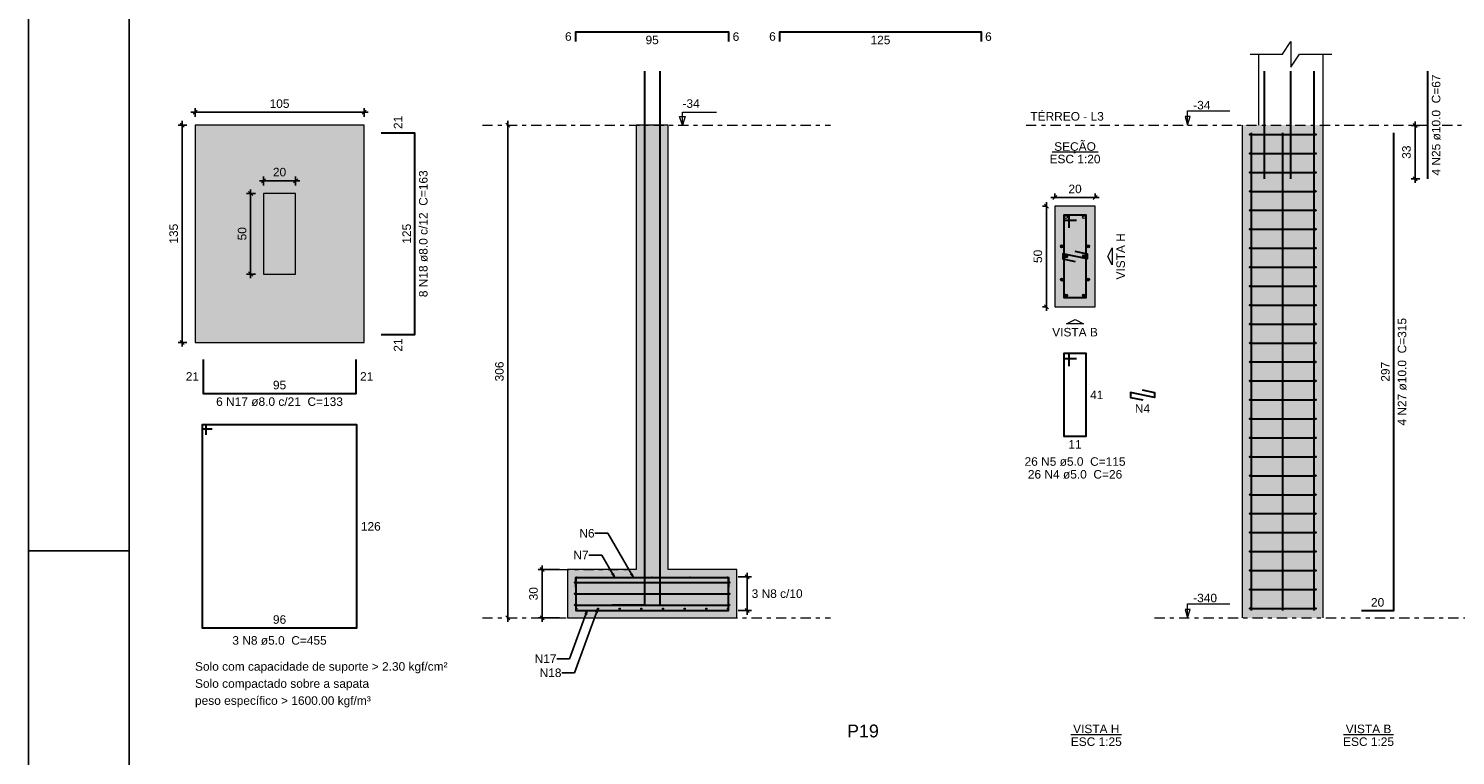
# Model space of a CAD drawing. Header units: millimetres. Extents: x 0 to 119, y 0 to 84.
# Tile 2 of 14: x 0 to 35, y 25 to 43. Entities that reach past the tile are written whole.
import ezdxf

# ---------------------------------------------------------------- set-up
doc = ezdxf.new("R2010")
doc.units = ezdxf.units.MM
doc.header["$MEASUREMENT"] = 0
doc.linetypes.add('DASHDOT', pattern=[2.54, 1.27, -0.635, 0, -0.635])
doc.linetypes.add('NULL', pattern=[0])
doc.layers.get('0').update_dxf_attribs({"lineweight": 18})
for name, color, linetype, lineweight in [('Descrição da armadura', 7, 'Continuous', 0), ('DT-Armadura', 2, 'Continuous', 30), ('DT-Barras na forma', 2, 'Continuous', 30), ('DT-Barras no corte', 5, 'Continuous', 5), ('DT-Barras rebatidas', 2, 'Continuous', 30), ('DT-Cotas', 9, 'Continuous', 5), ('DT-Estribos na forma', 2, 'Continuous', 30), ('DT-Forma', 5, 'Continuous', 5), ('DT-Hachura sapatas em corte', 43, 'Continuous', 5), ('DT-Hachura sapatas em planta', 43, 'Continuous', 5), ('DT-Hachura seção pilares', 254, 'Continuous', 5), ('DT-Hachura vista pilares', 254, 'Continuous', 5), ('DT-Pontilhado', 9, 'DASHDOT', 5), ('DT-Textos', 7, 'Continuous', 5), ('DT-Título', 3, 'Continuous', 20), ('Textos armaduras', 7, 'Continuous', 0)]:
    doc.layers.add(name, color=color, linetype=linetype, lineweight=lineweight)
doc.layers.add('SEDUC_MARF', color=1, linetype='Continuous')
doc.layers.add('SEDUC_MARGG', color=7, linetype='Continuous')
doc.styles.add('Arial', font='txt')
doc.dimstyles.get("Standard").update_dxf_attribs({"dimtxt": 0.18, "dimasz": 0.18, "dimexe": 0.18, "dimexo": 0.0625, "dimgap": 0.09, "dimtad": 0, "dimtih": 1, "dimtoh": 1, "dimdec": 4, "dimzin": 0, "dimdsep": 46, "dimtxsty": 'Standard', "dimcen": 0.09, "dimadec": 0, "dimazin": 0, "dimtfac": 1, "dimtdec": 4, "dimtofl": 0, "dimtmove": 0, "dimatfit": 3, "dimfxl": 1, "dimtolj": 1, "dimtzin": 0, "dimarcsym": 0})
doc.dimstyles.new('UM_20.000000', dxfattribs={"dimtxt": 0.18, "dimasz": 0.1, "dimexe": 0.1, "dimexo": 0.2, "dimgap": 0, "dimtad": 1, "dimtih": 1, "dimtoh": 1, "dimdec": 1, "dimlfac": 20, "dimzin": 0, "dimdsep": 46, "dimtxsty": 'Standard', "dimcen": 0.09, "dimdle": 0.1, "dimadec": 1, "dimazin": 2, "dimtfac": 1, "dimtdec": 4, "dimtofl": 0, "dimtmove": 0, "dimatfit": 3, "dimfxl": 1, "dimtolj": 1, "dimarcsym": 0})
doc.dimstyles.new('UM_25.000000', dxfattribs={"dimtxt": 0.18, "dimasz": 0.1, "dimexe": 0.1, "dimexo": 0.2, "dimgap": 0, "dimtad": 1, "dimtih": 1, "dimtoh": 1, "dimdec": 1, "dimlfac": 25, "dimzin": 0, "dimdsep": 46, "dimtxsty": 'Standard', "dimcen": 0.09, "dimdle": 0.1, "dimadec": 1, "dimazin": 2, "dimtfac": 1, "dimtdec": 4, "dimtofl": 0, "dimtmove": 0, "dimatfit": 3, "dimfxl": 1, "dimtolj": 1, "dimarcsym": 0})

# ---------------------------------------------------------------- blocks, each defined once
blk = doc.blocks.new('_Oblique')
at = {"color": 0, "linetype": 'ByBlock', "lineweight": -2}
blk.add_line((-0.5, -0.5), (0.5, 0.5), dxfattribs=at)
blk = doc.blocks.new('*D68')
at = {"layer": 'Defpoints', "color": 0}
for p in [(25.496332, 38.262594), (25.284532, 35.762594), (25.496332, 35.762594)]:
    blk.add_point(p, dxfattribs=at)
at = {"layer": 'DT-Cotas', "color": 0, "lineweight": -2}
for p, q in [((25.284532, 38.362594), (25.284532, 35.662594)), ((25.296332, 38.262594), (25.184532, 38.262594)), ((25.296332, 35.762594), (25.184532, 35.762594))]:
    blk.add_line(p, q, dxfattribs=at)
at = {"layer": 'DT-Cotas', "color": 0, "lineweight": -2, "xscale": 0.1, "yscale": 0.1, "zscale": 0.1}
for p, rotation in [((25.284532, 38.262594), 90), ((25.284532, 35.762594), 270)]:
    blk.add_blockref('_Oblique', p, dxfattribs=dict(at, rotation=rotation))
at = {"layer": 'DT-Cotas', "color": 7, "insert": (25.072732, 37.012594), "char_height": 0.2118, "attachment_point": 5, "rotation": 90, "style": 'Arial'}
blk.add_mtext('\\A1;50', dxfattribs=at)
blk = doc.blocks.new('*D69')
at = {"layer": 'Defpoints', "color": 0}
for p in [(26.496332, 38.474394), (25.496332, 38.262594), (26.496332, 38.262594)]:
    blk.add_point(p, dxfattribs=at)
at = {"layer": 'DT-Cotas', "color": 0, "lineweight": -2}
for p, q in [((25.396332, 38.474394), (26.596332, 38.474394)), ((25.496332, 38.462594), (25.496332, 38.574394)), ((26.496332, 38.462594), (26.496332, 38.574394))]:
    blk.add_line(p, q, dxfattribs=at)
at = {"layer": 'DT-Cotas', "color": 0, "lineweight": -2, "xscale": 0.1, "yscale": 0.1, "zscale": 0.1, "rotation": 180}
blk.add_blockref('_Oblique', (25.496332, 38.474394), dxfattribs=at)
at = {"layer": 'DT-Cotas', "color": 0, "lineweight": -2, "xscale": 0.1, "yscale": 0.1, "zscale": 0.1}
blk.add_blockref('_Oblique', (26.496332, 38.474394), dxfattribs=at)
at = {"layer": 'DT-Cotas', "color": 7, "insert": (25.996332, 38.686194), "char_height": 0.2118, "attachment_point": 5, "rotation": 0.0057296, "style": 'Arial'}
blk.add_mtext('\\A1;20', dxfattribs=at)
blk = doc.blocks.new('*D70')
at = {"layer": 'Defpoints', "color": 0}
for p in [(34.441655, 40.260402), (34.759355, 40.260402), (34.759355, 38.940402)]:
    blk.add_point(p, dxfattribs=at)
at = {"layer": 'DT-Cotas', "color": 0, "lineweight": -2}
for p, q in [((34.559355, 40.260402), (34.341655, 40.260402)), ((34.441655, 38.840402), (34.441655, 40.360402)), ((34.559355, 38.940402), (34.341655, 38.940402))]:
    blk.add_line(p, q, dxfattribs=at)
at = {"layer": 'DT-Cotas', "color": 0, "lineweight": -2, "xscale": 0.1, "yscale": 0.1, "zscale": 0.1}
for p, rotation in [((34.441655, 40.260402), 90), ((34.441655, 38.940402), 270)]:
    blk.add_blockref('_Oblique', p, dxfattribs=dict(at, rotation=rotation))
at = {"layer": 'DT-Cotas', "color": 7, "insert": (34.229855, 39.600402), "char_height": 0.2118, "attachment_point": 5, "rotation": 90, "style": 'Arial'}
blk.add_mtext('\\A1;33', dxfattribs=at)
blk = doc.blocks.new('*D73')
at = {"layer": 'Defpoints', "color": 0}
for p in [(4.1354, 40.274694), (3.8177, 34.874694), (4.1354, 34.874694)]:
    blk.add_point(p, dxfattribs=at)
at = {"layer": 'DT-Cotas', "color": 0, "lineweight": -2}
for p, q in [((3.9354, 40.274694), (3.7177, 40.274694)), ((3.8177, 40.374694), (3.8177, 34.774694)), ((3.9354, 34.874694), (3.7177, 34.874694))]:
    blk.add_line(p, q, dxfattribs=at)
at = {"layer": 'DT-Cotas', "color": 0, "lineweight": -2, "xscale": 0.1, "yscale": 0.1, "zscale": 0.1}
for p, rotation in [((3.8177, 40.274694), 90), ((3.8177, 34.874694), 270)]:
    blk.add_blockref('_Oblique', p, dxfattribs=dict(at, rotation=rotation))
at = {"layer": 'DT-Cotas', "color": 7, "insert": (3.6059, 37.574694), "char_height": 0.2118, "attachment_point": 5, "rotation": 90, "style": 'Arial'}
blk.add_mtext('\\A1;135', dxfattribs=at)
blk = doc.blocks.new('*D74')
at = {"layer": 'Defpoints', "color": 0}
for p in [(8.3354, 40.592394), (4.1354, 40.274694), (8.3354, 40.274694)]:
    blk.add_point(p, dxfattribs=at)
at = {"layer": 'DT-Cotas', "color": 0, "lineweight": -2}
for p, q in [((4.0354, 40.592394), (8.4354, 40.592394)), ((4.1354, 40.474694), (4.1354, 40.692394)), ((8.3354, 40.474694), (8.3354, 40.692394))]:
    blk.add_line(p, q, dxfattribs=at)
at = {"layer": 'DT-Cotas', "color": 0, "lineweight": -2, "xscale": 0.1, "yscale": 0.1, "zscale": 0.1, "rotation": 180}
blk.add_blockref('_Oblique', (4.1354, 40.592394), dxfattribs=at)
at = {"layer": 'DT-Cotas', "color": 0, "lineweight": -2, "xscale": 0.1, "yscale": 0.1, "zscale": 0.1}
blk.add_blockref('_Oblique', (8.3354, 40.592394), dxfattribs=at)
at = {"layer": 'DT-Cotas', "color": 7, "insert": (6.2354, 40.804194), "char_height": 0.2118, "attachment_point": 5, "rotation": 0.0057296, "style": 'Arial'}
blk.add_mtext('\\A1;105', dxfattribs=at)
blk = doc.blocks.new('*D75')
at = {"layer": 'Defpoints', "color": 0}
for p in [(5.8354, 38.574694), (5.5177, 36.574694), (5.8354, 36.574694)]:
    blk.add_point(p, dxfattribs=at)
at = {"layer": 'DT-Cotas', "color": 0, "lineweight": -2}
for p, q in [((5.5177, 38.674694), (5.5177, 36.474694)), ((5.6354, 38.574694), (5.4177, 38.574694)), ((5.6354, 36.574694), (5.4177, 36.574694))]:
    blk.add_line(p, q, dxfattribs=at)
at = {"layer": 'DT-Cotas', "color": 0, "lineweight": -2, "xscale": 0.1, "yscale": 0.1, "zscale": 0.1}
for p, rotation in [((5.5177, 38.574694), 90), ((5.5177, 36.574694), 270)]:
    blk.add_blockref('_Oblique', p, dxfattribs=dict(at, rotation=rotation))
at = {"layer": 'DT-Cotas', "color": 7, "insert": (5.3059, 37.574694), "char_height": 0.2118, "attachment_point": 5, "rotation": 90, "style": 'Arial'}
blk.add_mtext('\\A1;50', dxfattribs=at)
blk = doc.blocks.new('*D76')
at = {"layer": 'Defpoints', "color": 0}
for p in [(6.6354, 38.892394), (5.8354, 38.574694), (6.6354, 38.574694)]:
    blk.add_point(p, dxfattribs=at)
at = {"layer": 'DT-Cotas', "color": 0, "lineweight": -2}
for p, q in [((5.8354, 38.774694), (5.8354, 38.992394)), ((6.6354, 38.774694), (6.6354, 38.992394)), ((5.7354, 38.892394), (6.7354, 38.892394))]:
    blk.add_line(p, q, dxfattribs=at)
at = {"layer": 'DT-Cotas', "color": 0, "lineweight": -2, "xscale": 0.1, "yscale": 0.1, "zscale": 0.1, "rotation": 180}
blk.add_blockref('_Oblique', (5.8354, 38.892394), dxfattribs=at)
at = {"layer": 'DT-Cotas', "color": 0, "lineweight": -2, "xscale": 0.1, "yscale": 0.1, "zscale": 0.1}
blk.add_blockref('_Oblique', (6.6354, 38.892394), dxfattribs=at)
at = {"layer": 'DT-Cotas', "color": 7, "insert": (6.2354, 39.104194), "char_height": 0.2118, "attachment_point": 5, "rotation": 0.0057296, "style": 'Arial'}
blk.add_mtext('\\A1;20', dxfattribs=at)
blk = doc.blocks.new('*D77')
at = {"layer": 'Defpoints', "color": 0}
for p in [(11.90868, 40.274694), (11.90868, 28.034694), (11.90868, 28.034694)]:
    blk.add_point(p, dxfattribs=at)
at = {"layer": 'DT-Cotas', "color": 0, "lineweight": -2}
blk.add_line((11.90868, 40.374694), (11.90868, 27.934694), dxfattribs=at)
at = {"layer": 'DT-Cotas', "color": 0, "lineweight": -2, "xscale": 0.1, "yscale": 0.1, "zscale": 0.1}
for p, rotation in [((11.90868, 40.274694), 90), ((11.90868, 28.034694), 270)]:
    blk.add_blockref('_Oblique', p, dxfattribs=dict(at, rotation=rotation))
at = {"layer": 'DT-Cotas', "color": 7, "insert": (11.69688, 34.154694), "char_height": 0.2118, "attachment_point": 5, "rotation": 90, "style": 'Arial'}
blk.add_mtext('\\A1;306', dxfattribs=at)
blk = doc.blocks.new('*D78')
at = {"layer": 'Defpoints', "color": 0}
for p in [(13.39128, 29.234694), (12.75588, 28.034694), (13.39128, 28.034694)]:
    blk.add_point(p, dxfattribs=at)
at = {"layer": 'DT-Cotas', "color": 0, "lineweight": -2}
for p, q in [((13.19128, 29.234694), (12.65588, 29.234694)), ((12.75588, 29.334694), (12.75588, 27.934694)), ((13.19128, 28.034694), (12.65588, 28.034694))]:
    blk.add_line(p, q, dxfattribs=at)
at = {"layer": 'DT-Cotas', "color": 0, "lineweight": -2, "xscale": 0.1, "yscale": 0.1, "zscale": 0.1}
for p, rotation in [((12.75588, 29.234694), 90), ((12.75588, 28.034694), 270)]:
    blk.add_blockref('_Oblique', p, dxfattribs=dict(at, rotation=rotation))
at = {"layer": 'DT-Cotas', "color": 7, "insert": (12.54408, 28.634694), "char_height": 0.2118, "attachment_point": 5, "rotation": 90, "style": 'Arial'}
blk.add_mtext('\\A1;30', dxfattribs=at)
blk = doc.blocks.new('*D79')
at = {"layer": 'Defpoints', "color": 0}
for p in [(17.43128, 29.054694), (17.43128, 28.214694), (17.85488, 28.214694)]:
    blk.add_point(p, dxfattribs=at)
at = {"layer": 'DT-Cotas', "color": 0, "lineweight": -2}
for p, q in [((17.85488, 29.154694), (17.85488, 28.114694)), ((17.63128, 29.054694), (17.95488, 29.054694)), ((17.63128, 28.214694), (17.95488, 28.214694))]:
    blk.add_line(p, q, dxfattribs=at)
at = {"layer": 'DT-Cotas', "color": 0, "lineweight": -2, "xscale": 0.1, "yscale": 0.1, "zscale": 0.1}
for p, rotation in [((17.85488, 29.054694), 90), ((17.85488, 28.214694), 270)]:
    blk.add_blockref('_Oblique', p, dxfattribs=dict(at, rotation=rotation))

msp = doc.modelspace()

# ---------------------------------------------------------------- hatches: boundary and pattern name
at = {"layer": 'DT-Hachura sapatas em corte', "linetype": 'Continuous'}
msp.add_hatch(color=43, dxfattribs=at).paths.add_polyline_path([(15.0913, 29.2347), (15.0913, 29.2347), (13.3913, 29.2347), (13.3913, 28.0347), (17.5913, 28.0347), (17.5913, 29.2347), (15.8913, 29.2347), (15.8913, 29.2347), (15.8913, 40.2747), (15.0913, 40.2747), (15.0913, 29.2347)])
at = {"layer": 'DT-Hachura sapatas em planta', "linetype": 'Continuous'}
msp.add_hatch(color=43, dxfattribs=at).paths.add_polyline_path([(4.1354, 34.8747), (8.3354, 34.8747), (8.3354, 40.2747), (4.1354, 40.2747), (4.1354, 34.8747)])
at = {"layer": 'DT-Hachura seção pilares', "linetype": 'Continuous'}
msp.add_hatch(color=254, dxfattribs=at).paths.add_polyline_path([(25.4963, 35.7626), (25.4963, 35.7626), (26.4963, 35.7626), (26.4963, 38.2626), (25.4963, 38.2626), (25.4963, 35.7626)])
at = {"layer": 'DT-Hachura vista pilares', "linetype": 'Continuous'}
msp.add_hatch(color=254, dxfattribs=at).paths.add_polyline_path([(30.1591, 28.0347), (30.1591, 40.2747), (32.1591, 40.2747), (32.1591, 28.0347), (30.1591, 28.0347)])

# ---------------------------------------------------------------- linework, layer by layer
at = {"layer": 'DT-Armadura'}
for p, q in [((13.5813, 28.9147), (17.4013, 28.9147)), ((13.5813, 28.6347), (17.4013, 28.6347)), ((13.5813, 28.3547), (17.4013, 28.3547))]:
    msp.add_line(p, q, dxfattribs=at)
for points in [[(13.5913, 42.3503), (13.5913, 42.5903), (17.3913, 42.5903), (17.3913, 42.3503)], [(18.6621, 42.3503), (18.6621, 42.5903), (23.6621, 42.5903), (23.6621, 42.3503)], [(15.3013, 41.609), (15.3013, 28.3497), (14.5013, 28.3497)], [(15.6813, 41.609), (15.6813, 28.3497), (16.4813, 28.3497)], [(8.759, 35.0747), (9.599, 35.0747), (9.599, 40.0747), (8.759, 40.0747)], [(4.3354, 34.4511), (4.3354, 33.6111), (8.1354, 33.6111), (8.1354, 34.4511)], [(4.4154, 32.5775), (4.4154, 32.8275), (4.3154, 32.8275), (4.3154, 27.7875), (8.1554, 27.7875), (8.1554, 32.8275), (4.3154, 32.8275), (4.3154, 32.7275), (4.5654, 32.7275)], [(13.5913, 29.0547), (13.5913, 28.2147), (17.3913, 28.2147), (17.3913, 29.0547)], [(13.5913, 28.7947), (13.5913, 28.7947), (13.5913, 29.0347), (17.3913, 29.0347), (17.3913, 28.7947)]]:
    msp.add_lwpolyline(points, dxfattribs=at)
for centre in [(13.5813, 28.9147), (17.4013, 28.9147), (13.5813, 28.6347), (13.5813, 28.3547), (17.4013, 28.6347), (17.4013, 28.3547)]:
    msp.add_circle(centre, 0.01, dxfattribs=at)
at = {"layer": 'DT-Barras na forma'}
for points in [[(30.6991, 38.9404), (30.6991, 41.609)], [(31.3591, 38.9404), (31.3591, 41.609)], [(31.9391, 28.2147), (31.9391, 40.2747), (31.9391, 41.609)], [(30.3791, 28.2147), (30.3791, 40.0787)], [(31.1591, 28.2147), (31.1591, 40.0787)], [(25.8463, 37.7251), (25.8463, 38.0376), (25.7213, 38.0376), (25.7213, 35.9876), (26.2713, 35.9876), (26.2713, 38.0376), (25.7213, 38.0376), (25.7213, 37.9126), (26.0338, 37.9126)], [(25.9904, 37.1388), (26.2963, 37.0751), (26.2963, 36.9501), (25.6963, 37.0751), (25.6963, 36.9501), (26.0023, 36.8864)]]:
    msp.add_lwpolyline(points, dxfattribs=at)
at = {"layer": 'DT-Barras no corte'}
for p, q in [((25.6263, 37.2626), (25.7163, 37.2626)), ((26.2763, 37.2626), (26.3663, 37.2626)), ((25.7338, 36.9751), (25.8088, 37.0501)), ((25.7338, 37.0501), (25.8088, 36.9751)), ((26.1838, 36.9751), (26.2588, 37.0501)), ((26.1838, 37.0501), (26.2588, 36.9751)), ((25.6263, 36.4376), (25.7163, 36.4376)), ((26.2763, 36.4376), (26.3663, 36.4376)), ((25.7338, 36.0001), (25.8088, 36.0751)), ((25.7338, 36.0751), (25.8088, 36.0001)), ((26.1838, 36.0001), (26.2588, 36.0751)), ((26.1838, 36.0751), (26.2588, 36.0001))]:
    msp.add_line(p, q, dxfattribs=at)
for centre, radius in [((25.7713, 37.9876), 0.0375), ((26.2213, 37.9876), 0.0375), ((25.6713, 37.2626), 0.0375), ((26.3213, 37.2626), 0.0375), ((25.7713, 37.0126), 0.0375), ((26.2213, 37.0126), 0.0375), ((25.6713, 36.4376), 0.0375), ((26.3213, 36.4376), 0.0375), ((25.7713, 36.0376), 0.0375), ((26.2213, 36.0376), 0.0375), ((13.6213, 29.0447), 0.01), ((14.5563, 29.0447), 0.01), ((15.4913, 29.0447), 0.01), ((16.4263, 29.0447), 0.01), ((17.3613, 29.0447), 0.01), ((13.6073, 28.2627), 0.016), ((14.1456, 28.2627), 0.016), ((14.6839, 28.2627), 0.016), ((15.2221, 28.2627), 0.016), ((15.7604, 28.2627), 0.016), ((16.2987, 28.2627), 0.016), ((16.837, 28.2627), 0.016), ((17.3753, 28.2627), 0.016)]:
    msp.add_circle(centre, radius, dxfattribs=at)
at = {"layer": 'DT-Barras rebatidas'}
for points in [[(34.7594, 38.9404), (34.7594, 41.609)], [(33.1122, 28.2147), (33.9122, 28.2147), (33.9122, 40.0787)], [(25.8463, 34.2852), (25.8463, 34.5977), (25.7213, 34.5977), (25.7213, 32.5477), (26.2713, 32.5477), (26.2713, 34.5977), (25.7213, 34.5977), (25.7213, 34.4727), (26.0338, 34.4727)], [(27.6654, 33.6989), (27.9714, 33.6352), (27.9714, 33.5102), (27.3714, 33.6352), (27.3714, 33.5102), (27.6773, 33.4465)]]:
    msp.add_lwpolyline(points, dxfattribs=at)
at = {"layer": 'DT-Estribos na forma'}
for p, q in [((30.3491, 40.0393), (31.9691, 40.0393)), ((30.3491, 39.5685), (31.9691, 39.5685)), ((30.3491, 39.0978), (31.9691, 39.0978)), ((30.3491, 38.627), (31.9691, 38.627)), ((30.3491, 38.1562), (31.9691, 38.1562)), ((30.3491, 37.6855), (31.9691, 37.6855)), ((30.3491, 37.2147), (31.9691, 37.2147)), ((30.3491, 36.7439), (31.9691, 36.7439)), ((30.3491, 36.2732), (31.9691, 36.2732)), ((30.3491, 35.8024), (31.9691, 35.8024)), ((30.3491, 35.3316), (31.9691, 35.3316)), ((30.3491, 34.8608), (31.9691, 34.8608)), ((30.3491, 34.3901), (31.9691, 34.3901)), ((30.3491, 33.9193), (31.9691, 33.9193)), ((30.3491, 33.4485), (31.9691, 33.4485)), ((30.3491, 32.9778), (31.9691, 32.9778)), ((30.3491, 32.507), (31.9691, 32.507)), ((30.3491, 32.0362), (31.9691, 32.0362)), ((30.3491, 31.5655), (31.9691, 31.5655)), ((30.3491, 31.0947), (31.9691, 31.0947)), ((30.3491, 30.6239), (31.9691, 30.6239)), ((30.3491, 30.1532), (31.9691, 30.1532)), ((30.3491, 29.6824), (31.9691, 29.6824)), ((30.3491, 29.2116), (31.9691, 29.2116)), ((30.3491, 28.7408), (31.9691, 28.7408)), ((30.3491, 28.2701), (31.9691, 28.2701))]:
    msp.add_line(p, q, dxfattribs=at)
for centre in [(30.3491, 40.0393), (31.9691, 40.0393), (30.3491, 39.5685), (31.9691, 39.5685), (30.3491, 39.0978), (31.9691, 39.0978), (30.3491, 38.627), (31.9691, 38.627), (30.3491, 38.1562), (31.9691, 38.1562), (30.3491, 37.6855), (31.9691, 37.6855), (30.3491, 37.2147), (31.9691, 37.2147), (30.3491, 36.7439), (31.9691, 36.7439), (30.3491, 36.2732), (31.9691, 36.2732), (30.3491, 35.8024), (31.9691, 35.8024), (30.3491, 35.3316), (31.9691, 35.3316), (30.3491, 34.8608), (31.9691, 34.8608), (30.3491, 34.3901), (31.9691, 34.3901), (30.3491, 33.9193), (31.9691, 33.9193), (30.3491, 33.4485), (31.9691, 33.4485), (30.3491, 32.9778), (31.9691, 32.9778), (30.3491, 32.507), (31.9691, 32.507), (30.3491, 32.0362), (31.9691, 32.0362), (30.3491, 31.5655), (31.9691, 31.5655), (30.3491, 31.0947), (31.9691, 31.0947), (30.3491, 30.6239), (31.9691, 30.6239), (30.3491, 30.1532), (31.9691, 30.1532), (30.3491, 29.6824), (31.9691, 29.6824), (30.3491, 29.2116), (31.9691, 29.2116), (30.3491, 28.7408), (31.9691, 28.7408), (30.3491, 28.2701), (31.9691, 28.2701)]:
    msp.add_circle(centre, 0.01, dxfattribs=at)
at = {"layer": 'DT-Forma'}
for p, q in [((30.5591, 40.2747), (30.5591, 42.0326)), ((32.1591, 40.2747), (32.1591, 42.0326)), ((30.1591, 28.0347), (30.1591, 40.2747)), ((32.1591, 28.0347), (32.1591, 40.2747))]:
    msp.add_line(p, q, dxfattribs=at)
msp.add_lwpolyline([(30.3473, 42.0326), (31.1473, 42.0326), (31.3591, 42.3503), (31.3591, 41.7149), (31.5709, 42.0326), (32.3709, 42.0326)], dxfattribs=at)
for points in [[(4.1354, 34.8747), (8.3354, 34.8747), (8.3354, 40.2747), (4.1354, 40.2747), (4.1354, 34.8747)], [(15.0913, 29.2347), (15.0913, 29.2347), (13.3913, 29.2347), (13.3913, 28.0347), (17.5913, 28.0347), (17.5913, 29.2347), (15.8913, 29.2347), (15.8913, 29.2347), (15.8913, 40.2747), (15.0913, 40.2747), (15.0913, 29.2347)], [(5.8354, 36.5747), (6.6354, 36.5747), (6.6354, 38.5747), (5.8354, 38.5747), (5.8354, 36.5747)], [(25.4963, 35.7626), (26.4963, 35.7626), (26.4963, 38.2626), (25.4963, 38.2626), (25.4963, 35.7626)]]:
    msp.add_lwpolyline(points, close=True, dxfattribs=at)
at = {"layer": 'DT-Pontilhado', "ltscale": 0.2}
for p, q in [((11.2733, 40.2747), (19.92, 40.2747)), ((24.7802, 40.2747), (39.7582, 40.2747)), ((13.1795, 29.2347), (14.8795, 29.2347)), ((11.2733, 28.0347), (19.92, 28.0347)), ((27.9714, 28.0347), (39.7582, 28.0347))]:
    msp.add_line(p, q, dxfattribs=at)
at = {"layer": 'DT-Textos'}
for p, q in [((25.4241, 39.6075), (26.5685, 39.6075)), ((25.8937, 25.1377), (27.1534, 25.1377)), ((32.6653, 25.1377), (33.9087, 25.1377))]:
    msp.add_line(p, q, dxfattribs=at)
for points in [[(16.3149, 40.4865), (16.2443, 40.2747), (16.1737, 40.4865), (16.3149, 40.4865)], [(26.9199, 37.0126), (26.9199, 36.8008), (26.814, 37.0126), (26.9199, 37.2244), (26.9199, 37.0126)], [(25.9963, 35.339), (25.7845, 35.339), (25.9963, 35.4449), (26.2081, 35.339), (25.9963, 35.339)]]:
    msp.add_lwpolyline(points, close=True, dxfattribs=at)
for points in [[(16.2443, 40.2747), (16.2443, 40.5924), (17.0915, 40.5924)], [(28.7914, 40.2747), (28.8549, 40.4865), (28.7278, 40.4865), (28.7914, 40.2747), (28.7914, 40.6247), (29.8414, 40.6247)], [(28.7914, 28.0347), (28.8549, 28.2465), (28.7278, 28.2465), (28.7914, 28.0347), (28.7914, 28.3847), (29.8414, 28.3847)]]:
    msp.add_lwpolyline(points, dxfattribs=at)
at = {"layer": 'SEDUC_MARF'}
msp.add_line((0, 29.7), (2.5, 29.7), dxfattribs=at)
msp.add_lwpolyline([(118.9, 84.1), (0, 84.1), (0, 0), (118.9, 0)], close=True, dxfattribs=at)
at = {"layer": 'SEDUC_MARGG'}
msp.add_lwpolyline([(2.5, 1), (117.9, 1), (117.9, 83.1), (2.5, 83.1), (2.5, 1)], dxfattribs=at)

# ---------------------------------------------------------------- texts
at = {"layer": 'Descrição da armadura', "linetype": 'NULL', "char_height": 0.2118, "attachment_point": 8, "rotation": 90.00021, "line_spacing_factor": 0.9, "style": 'Arial'}
for s, insert, width in [('4 N25 ø10.0  C=67', (35.0771, 40.2746), 4.916973), ('8 N18 ø8.0 c/12  C=163', (9.9171, 37.5746), 6.174395), ('4 N27 ø10.0  C=315', (34.2301, 34.1466), 5.239541)]:
    msp.add_mtext(s, dxfattribs=dict(at, insert=insert, width=width))
at = {"layer": 'Descrição da armadura', "linetype": 'NULL', "char_height": 0.2118, "line_spacing_factor": 0.9, "style": 'Arial'}
for s, insert, width, attachment_point in [('6 N17 ø8.0 c/21  C=133', (6.235, 33.2935), 6.174395, 8), ('N4', (27.671, 33.1285), 0.741426, 8), ('26 N5 ø5.0  C=115', (25.996, 31.8065), 4.916973, 8), ('26 N4 ø5.0  C=26', (25.996, 31.4885), 4.634404, 8), ('N6', (14.0607, 30.1352), 0.781426, 6), ('N7', (13.9109, 29.595), 0.781426, 6), ('3 N8 c/10', (18.596, 28.5285), 2.522559, 8), ('3 N8 ø5.0  C=455', (6.235, 27.3635), 4.594404, 8), ('N17', (13.1141, 27.0205), 1.103994, 6), ('N18', (13.2383, 26.6705), 1.103994, 6)]:
    msp.add_mtext(s, dxfattribs=dict(at, insert=insert, width=width, attachment_point=attachment_point))
at = {"layer": 'DT-Textos', "linetype": 'NULL', "char_height": 0.2118, "line_spacing_factor": 0.798, "style": 'Arial'}
for s, insert, width, attachment_point in [('-34', (16.244, 40.6985), 0.838281, 7), ('-34', (28.931, 40.6595), 0.838281, 7), ('TÉRREO - L3', (24.886, 40.3805), 3.577422, 7), ('SEÇÃO', (25.996, 39.5696), 2.030566, 8), ('ESC 1:20', (25.996, 39.3215), 2.482559, 8), ('VISTA B', (25.996, 35.0215), 2.223994, 8), ('-340', (28.931, 28.4195), 1.16085, 7), ('Solo com capacidade de suporte > 2.30 kgf/cm²', (4.135, 26.6586), 12.299795, 7), ('Solo compactado sobre a sapata', (4.135, 26.2346), 8.479951, 7), ('peso específico > 1600.00 kgf/m³', (4.135, 25.8116), 8.560098, 7), ('VISTA H', (26.524, 25.1692), 2.255996, 8), ('VISTA B', (33.287, 25.1692), 2.223994, 8), ('ESC 1:25', (26.524, 24.8522), 2.482559, 8), ('ESC 1:25', (33.287, 24.8522), 2.482559, 8)]:
    msp.add_mtext(s, dxfattribs=dict(at, insert=insert, width=width, attachment_point=attachment_point))
at = {"layer": 'DT-Textos', "linetype": 'NULL', "insert": (27.2381, 37.0126), "char_height": 0.2118, "width": 2.255996, "attachment_point": 8, "rotation": 90.00021, "line_spacing_factor": 0.798, "style": 'Arial'}
msp.add_mtext('VISTA H', dxfattribs=at)
at = {"layer": 'DT-Título', "linetype": 'NULL', "insert": (20.333, 25.0631), "char_height": 0.3177, "width": 1.565781, "attachment_point": 7, "line_spacing_factor": 0.798, "style": 'Arial'}
msp.add_mtext('P19', dxfattribs=at)
at = {"layer": 'Textos armaduras', "linetype": 'NULL', "char_height": 0.2118, "line_spacing_factor": 0.9, "style": 'Arial'}
for s, insert, width, attachment_point in [('6', (13.4913, 42.3644), 0.722568, 9), ('6', (17.4913, 42.5762), 0.722568, 1), ('6', (18.5621, 42.3644), 0.722568, 9), ('6', (23.7621, 42.5762), 0.722568, 1), ('95', (15.4913, 42.493), 1.045137, 2), ('125', (21.1621, 42.493), 1.367705, 2), ('21', (4.2354, 33.9252), 1.045137, 9), ('21', (8.2354, 34.137), 1.045137, 1), ('95', (6.2354, 33.7084), 1.045137, 8), ('41', (26.3713, 33.6786), 1.045137, 1), ('11', (25.9963, 32.4504), 1.045137, 2), ('126', (8.2554, 30.4134), 1.367705, 1), ('20', (33.5122, 28.312), 1.045137, 8), ('96', (6.2354, 27.8848), 1.045137, 8)]:
    msp.add_mtext(s, dxfattribs=dict(at, insert=insert, width=width, attachment_point=attachment_point))
at = {"layer": 'Textos armaduras', "linetype": 'NULL', "char_height": 0.2118, "rotation": 90.00021, "line_spacing_factor": 0.9, "style": 'Arial'}
for s, insert, width, attachment_point in [('21', (9.2849, 40.1747), 1.045137, 7), ('125', (9.5017, 37.5747), 1.367705, 8), ('21', (9.0731, 34.9747), 1.045137, 3), ('297', (33.8149, 34.1467), 1.367705, 8)]:
    msp.add_mtext(s, dxfattribs=dict(at, insert=insert, width=width, attachment_point=attachment_point))

# ---------------------------------------------------------------- dimensions: what is measured, and where the dimension line sits
at = {"layer": 'DT-Cotas'}
for base, p1, p2, dimstyle, override, picture, middle in [((8.3354, 40.5924), (4.1354, 40.2747), (8.3354, 40.2747), 'UM_25.000000', {"dimtxt": 0.2118, "dimasz": 0.1, "dimexe": 0.1, "dimexo": 0.2, "dimtad": 1, "dimtih": 0, "dimtoh": 0, "dimdec": 1, "dimlfac": 25, "dimzin": 8, "dimtxsty": 'Arial', "dimblk": 'Oblique', "dimblk1": 'Oblique', "dimblk2": 'Oblique', "dimsah": 1, "dimdle": 0.1, "dimse1": 0, "dimse2": 0, "dimclrt": 7, "dimadec": 1, "dimazin": 3, "dimtmove": 2, "dimldrblk": 'Oblique'}, '*D74', (6.2354, 40.8042)), ((6.6354, 38.8924), (5.8354, 38.5747), (6.6354, 38.5747), 'UM_25.000000', {"dimtxt": 0.2118, "dimasz": 0.1, "dimexe": 0.1, "dimexo": 0.2, "dimtad": 1, "dimtih": 0, "dimtoh": 0, "dimdec": 1, "dimlfac": 25, "dimzin": 8, "dimtxsty": 'Arial', "dimblk": 'Oblique', "dimblk1": 'Oblique', "dimblk2": 'Oblique', "dimsah": 1, "dimdle": 0.1, "dimse1": 0, "dimse2": 0, "dimclrt": 7, "dimadec": 1, "dimazin": 3, "dimtmove": 2, "dimldrblk": 'Oblique'}, '*D76', (6.2354, 39.1042)), ((26.4963, 38.4744), (25.4963, 38.2626), (26.4963, 38.2626), 'UM_20.000000', {"dimtxt": 0.2118, "dimasz": 0.1, "dimexe": 0.1, "dimexo": 0.2, "dimtad": 1, "dimtih": 0, "dimtoh": 0, "dimdec": 1, "dimlfac": 20, "dimzin": 8, "dimtxsty": 'Arial', "dimblk": 'Oblique', "dimblk1": 'Oblique', "dimblk2": 'Oblique', "dimsah": 1, "dimdle": 0.1, "dimse1": 0, "dimse2": 0, "dimclrt": 7, "dimadec": 1, "dimazin": 3, "dimtmove": 2, "dimldrblk": 'Oblique'}, '*D69', (25.9963, 38.6862))]:
    dim = msp.add_linear_dim(base=base, p1=p1, p2=p2, dimstyle=dimstyle, override=override, dxfattribs=at)
    dim.commit()
    dim.dimension.update_dxf_attribs({"geometry": picture, "text_midpoint": middle, "dimtype": 160, "text_rotation": 0.00573})
for base, p1, p2, dimstyle, override, picture, middle in [((3.8177, 34.8747), (4.1354, 40.2747), (4.1354, 34.8747), 'UM_25.000000', {"dimtxt": 0.2118, "dimasz": 0.1, "dimexe": 0.1, "dimexo": 0.2, "dimtad": 1, "dimtih": 0, "dimtoh": 0, "dimdec": 1, "dimlfac": 25, "dimzin": 8, "dimtxsty": 'Arial', "dimblk": 'Oblique', "dimblk1": 'Oblique', "dimblk2": 'Oblique', "dimsah": 1, "dimdle": 0.1, "dimse1": 0, "dimse2": 0, "dimclrt": 7, "dimadec": 1, "dimazin": 3, "dimtmove": 2, "dimldrblk": 'Oblique'}, '*D73', (3.6059, 37.5747)), ((11.9087, 28.0347), (11.9087, 40.2747), (11.9087, 28.0347), 'UM_25.000000', {"dimtxt": 0.2118, "dimasz": 0.1, "dimexe": 0.1, "dimexo": 0.2, "dimtad": 1, "dimtih": 0, "dimtoh": 0, "dimdec": 1, "dimlfac": 25, "dimzin": 8, "dimtxsty": 'Arial', "dimblk": 'Oblique', "dimblk1": 'Oblique', "dimblk2": 'Oblique', "dimsah": 1, "dimdle": 0.1, "dimse1": 1, "dimse2": 1, "dimclrt": 7, "dimadec": 1, "dimazin": 3, "dimtmove": 2, "dimldrblk": 'Oblique'}, '*D77', (11.6969, 34.1547)), ((34.4417, 40.2604), (34.7594, 38.9404), (34.7594, 40.2604), 'UM_25.000000', {"dimtxt": 0.2118, "dimasz": 0.1, "dimexe": 0.1, "dimexo": 0.2, "dimtad": 1, "dimtih": 0, "dimtoh": 0, "dimdec": 1, "dimlfac": 25, "dimzin": 8, "dimtxsty": 'Arial', "dimblk": 'Oblique', "dimblk1": 'Oblique', "dimblk2": 'Oblique', "dimsah": 1, "dimdle": 0.1, "dimse1": 0, "dimse2": 0, "dimclrt": 7, "dimadec": 1, "dimazin": 3, "dimtmove": 2, "dimldrblk": 'Oblique'}, '*D70', (34.2299, 39.6004)), ((5.5177, 36.5747), (5.8354, 38.5747), (5.8354, 36.5747), 'UM_25.000000', {"dimtxt": 0.2118, "dimasz": 0.1, "dimexe": 0.1, "dimexo": 0.2, "dimtad": 1, "dimtih": 0, "dimtoh": 0, "dimdec": 1, "dimlfac": 25, "dimzin": 8, "dimtxsty": 'Arial', "dimblk": 'Oblique', "dimblk1": 'Oblique', "dimblk2": 'Oblique', "dimsah": 1, "dimdle": 0.1, "dimse1": 0, "dimse2": 0, "dimclrt": 7, "dimadec": 1, "dimazin": 3, "dimtmove": 2, "dimldrblk": 'Oblique'}, '*D75', (5.3059, 37.5747)), ((25.2845, 35.7626), (25.4963, 38.2626), (25.4963, 35.7626), 'UM_20.000000', {"dimtxt": 0.2118, "dimasz": 0.1, "dimexe": 0.1, "dimexo": 0.2, "dimtad": 1, "dimtih": 0, "dimtoh": 0, "dimdec": 1, "dimlfac": 20, "dimzin": 8, "dimtxsty": 'Arial', "dimblk": 'Oblique', "dimblk1": 'Oblique', "dimblk2": 'Oblique', "dimsah": 1, "dimdle": 0.1, "dimse1": 0, "dimse2": 0, "dimclrt": 7, "dimadec": 1, "dimazin": 3, "dimtmove": 2, "dimldrblk": 'Oblique'}, '*D68', (25.0727, 37.0126)), ((12.7559, 28.0347), (13.3913, 29.2347), (13.3913, 28.0347), 'UM_25.000000', {"dimtxt": 0.2118, "dimasz": 0.1, "dimexe": 0.1, "dimexo": 0.2, "dimtad": 1, "dimtih": 0, "dimtoh": 0, "dimdec": 1, "dimlfac": 25, "dimzin": 8, "dimtxsty": 'Arial', "dimblk": 'Oblique', "dimblk1": 'Oblique', "dimblk2": 'Oblique', "dimsah": 1, "dimdle": 0.1, "dimse1": 0, "dimse2": 0, "dimclrt": 7, "dimadec": 1, "dimazin": 3, "dimtmove": 2, "dimldrblk": 'Oblique'}, '*D78', (12.5441, 28.6347))]:
    dim = msp.add_linear_dim(base=base, p1=p1, p2=p2, angle=90, dimstyle=dimstyle, override=override, dxfattribs=at)
    dim.commit()
    dim.dimension.update_dxf_attribs({"geometry": picture, "text_midpoint": middle, "dimtype": 160, "text_rotation": 90})
dim = msp.add_linear_dim(base=(17.8549, 28.2147), p1=(17.4313, 29.0547), p2=(17.4313, 28.2147), angle=90, text=' ', dimstyle='UM_25.000000', override={"dimtxt": 0.2118, "dimasz": 0.1, "dimexe": 0.1, "dimexo": 0.2, "dimtad": 1, "dimtih": 0, "dimtoh": 0, "dimdec": 1, "dimlfac": 25, "dimzin": 8, "dimtxsty": 'Arial', "dimblk": 'Oblique', "dimblk1": 'Oblique', "dimblk2": 'Oblique', "dimsah": 1, "dimdle": 0.1, "dimse1": 0, "dimse2": 0, "dimclrt": 7, "dimadec": 1, "dimazin": 3, "dimtmove": 2, "dimldrblk": 'Oblique'}, dxfattribs=at)
dim.commit()
dim.dimension.update_dxf_attribs({"geometry": '*D79', "text_midpoint": (17.749, 28.6347), "dimtype": 160, "text_rotation": 90})

# ---------------------------------------------------------------- leaders
for points in [[(15.0238, 29.0347), (14.3884, 30.1352), (14.0707, 30.1352)], [(14.5563, 29.0447), (14.2386, 29.595), (13.9209, 29.595)], [(13.8764, 28.2147), (13.4418, 27.0205), (13.1241, 27.0205)], [(14.1456, 28.2627), (13.566, 26.6705), (13.2483, 26.6705)]]:
    msp.add_leader(points, dimstyle='Standard', override={"dimasz": 0.1, "dimldrblk": 'Closed'}, dxfattribs=at)

doc.saveas('drawing.dxf')
